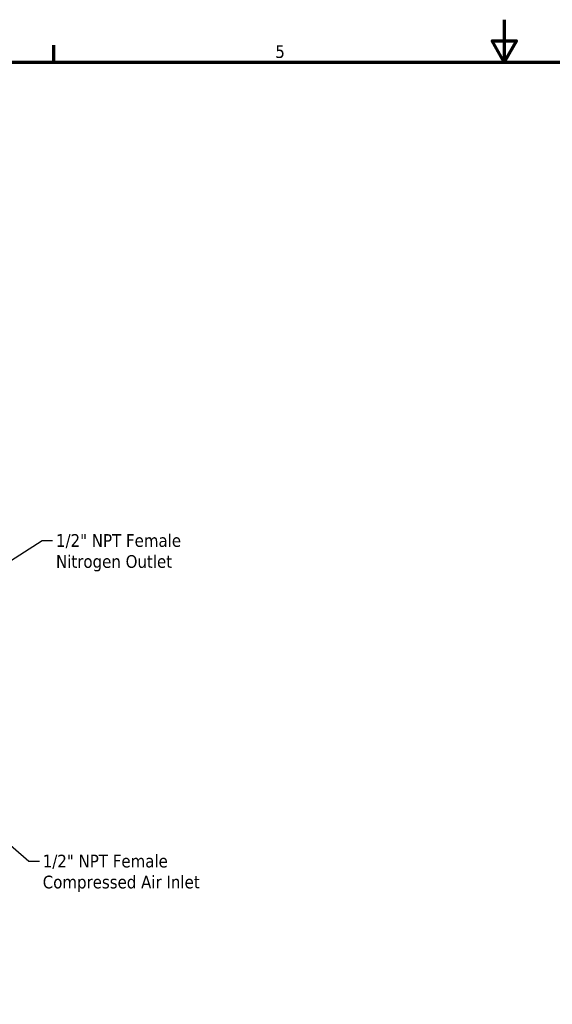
# Model space of a CAD drawing. Header units: inches. Extents: x 1 to 203, y 4 to 128.
# Tile 119 of 137: x 75 to 105, y 73 to 128. Entities that reach past the tile are written whole.
import ezdxf

# ---------------------------------------------------------------- set-up
doc = ezdxf.new("R2010")
doc.units = ezdxf.units.IN
doc.header["$LTSCALE"] = 6
doc.header["$MEASUREMENT"] = 0
doc.layers.add('Border (ANSI)', color=7, linetype='Continuous', lineweight=70)
doc.layers.add('Symbol (ANSI)', color=7, linetype='Continuous', lineweight=25)
doc.styles.add('Note Text (ANSI)', font='tahoma.ttf')
doc.dimstyles.new('Default (ANSI)$7', dxfattribs={"dimscale": 6, "dimtxt": 0.12, "dimasz": 0.098425, "dimexe": 0.125, "dimexo": 0.0625, "dimgap": 0.031496, "dimtad": 0, "dimtih": 1, "dimtoh": 1, "dimrnd": 1e-08, "dimzin": 4, "dimdsep": 46, "dimtxsty": 'Note Text (ANSI)', "dimcen": 0.09, "dimdle": 0.393701, "dimclrd": 256, "dimclre": 256, "dimclrt": 256, "dimadec": 0, "dimazin": 1, "dimtfac": 1, "dimtofl": 0, "dimtmove": 0, "dimatfit": 3, "dimfxl": 1, "dimtolj": 1, "dimtzin": 4, "dimlwd": -1, "dimlwe": -1, "dimarcsym": 0})

# ---------------------------------------------------------------- blocks, each defined once
blk = doc.blocks.new('Borders Default Border')
at = {"layer": 'Border (ANSI)'}
blk.add_line((12.75, 21), (12.75, 21.16), dxfattribs=at)
at = {"layer": 'Border (ANSI)', "flags": 128}
for points in [[(17, 21.4), (17, 21), (16.8845, 21.2), (17.1155, 21.2), (17, 21)], [(0.5, 1), (0.5, 21), (33.5, 21), (33.5, 1), (0.5, 1)]]:
    blk.add_lwpolyline(points, dxfattribs=at)
at = {"layer": 'Border (ANSI)', "insert": (14.8399, 21.0375), "char_height": 0.12, "attachment_point": 7, "style": 'Note Text (ANSI)'}
blk.add_mtext('5', dxfattribs=at)

msp = doc.modelspace()

# ---------------------------------------------------------------- block references
at = {"xscale": 6, "yscale": 6, "zscale": 6}
msp.add_blockref('Borders Default Border', (0, 0), dxfattribs=at)

# ---------------------------------------------------------------- texts
at = {"layer": 'Symbol (ANSI)', "char_height": 0.72, "attachment_point": 1, "line_spacing_factor": 0.987884, "style": 'Note Text (ANSI)'}
for s, insert, width in [('\\fTahoma|b0|i0;1/2" NPT Female\\P\\fTahoma|b0|i0;Nitrogen Outlet', (76.624, 99.312), 7.39663), ('\\fTahoma|b0|i0;1/2" NPT Female\\P\\fTahoma|b0|i0;Compressed Air Inlet', (75.875, 81.186), 9.13653)]:
    msp.add_mtext(s, dxfattribs=dict(at, insert=insert, width=width))

# ---------------------------------------------------------------- leaders
at = {"layer": 'Symbol (ANSI)', "annotation_type": 0, "has_hookline": 1, "hookline_direction": 0}
for points, text_width in [([(73.068, 97.189), (75.844, 98.952), (76.435, 98.952)], 7.263), ([(72.986, 82.644), (75.095, 80.826), (75.686, 80.826)], 9.105)]:
    msp.add_leader(points, dimstyle='Default (ANSI)$7', override={"dimtad": 0}, dxfattribs=dict(at, text_width=text_width))

doc.saveas('drawing.dxf')
